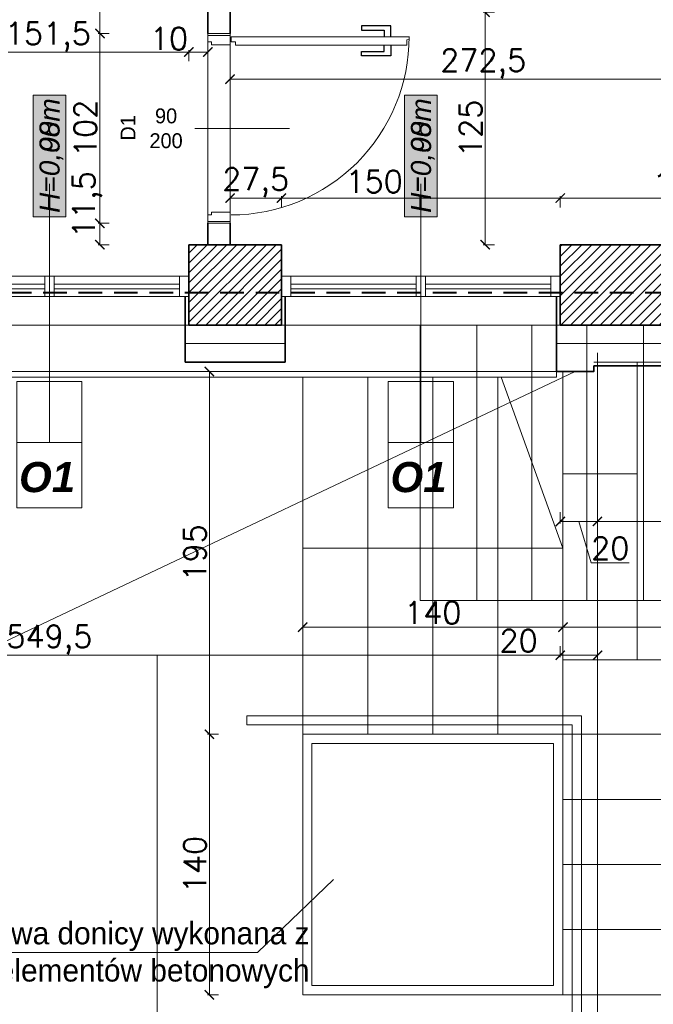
# Model space of a CAD drawing. Header units: millimetres. Extents: x -740 to 33545, y 5178 to 22494.
# Tile 156 of 256: x 9894 to 10235, y 9374 to 9904. Entities that reach past the tile are written whole.
import ezdxf
from ezdxf.lldxf.tags import DXFTag

# ---------------------------------------------------------------- set-up
doc = ezdxf.new("R2010")
doc.units = ezdxf.units.MM
doc.header["$MEASUREMENT"] = 0
doc.linetypes.add('DASHED', pattern=[19.05, 12.7, -6.35])
doc.layers.get('Defpoints').update_dxf_attribs({"color": 252})
for name, color, linetype, lineweight in [('_IS_POZA_ZAKRESEM', 2, 'DASHED', 40), ('A_istniejące ściany', 252, 'Continuous', 35), ('A_izolacja', 252, 'Continuous', 9), ('A_l.przerywana', 252, 'ICAD_ISO03W100', 9), ('A_okna wymieniane', 252, 'Continuous', 15), ('A_opisy', 252, 'Continuous', 15), ('A_projektowane sciany', 252, 'Continuous', 35), ('k_wyburzenia widoczne', 252, 'PNEUMATIC2', 18), ('l.przerywana', 252, 'ICAD_ISO03W100', 5), ('l.widokowa', 252, 'Continuous', 15), ('l.wypełnien', 252, 'Continuous', 5), ('wymiarowanie', 252, 'Continuous', 9)]:
    doc.layers.add(name, color=color, linetype=linetype, lineweight=lineweight)
doc.layers.add('stolarka', color=252, linetype='Continuous')
doc.styles.add('ARIALL', font='GOTHIC.TTF', dxfattribs={"height": 40})
doc.styles.add('ROMANS', font='romans')
doc.styles.add('styl2', font='simplex.shx')
doc.linetypes.add('BATTING', pattern='A,0.00254,-2.54,[134,ltypeshp.shx,S=2.54,R=0,X=-2.54,Y=0],-5.08,[134,ltypeshp.shx,S=2.54,R=180,X=2.54,Y=0],-2.54', length=10.16254)
tags = doc.linetypes.add('ICAD_ISO03W100', pattern=[30, 12, -18]).pattern_tags.tags
tags[6:7] = [DXFTag(74, 4), DXFTag(75, 0), DXFTag(340, '0'), DXFTag(46, 1.0), DXFTag(50, 0.0), DXFTag(44, 0.0), DXFTag(45, 0.0)]
tags[4:5] = [DXFTag(74, 4), DXFTag(75, 0), DXFTag(340, '0'), DXFTag(46, 1.0), DXFTag(50, 0.0), DXFTag(44, 0.0), DXFTag(45, 0.0)]
doc.linetypes.add('PNEUMATIC2', pattern='A,0.5,-0.25,["//",Standard,S=0.2,R=0,X=-0.1,Y=-0.1],-0.25', length=1)
doc.dimstyles.new('Skala 1-50', dxfattribs={"dimtxt": 12, "dimasz": 5, "dimexe": 1, "dimexo": 1, "dimgap": 1.5, "dimtad": 1, "dimdec": 1, "dimrnd": 0.5, "dimtxsty": 'styl2', "dimblk": 'ARCHTICK', "dimcen": 5, "dimadec": 0, "dimazin": 0, "dimtfac": 1, "dimtdec": 1, "dimtmove": 1, "dimatfit": 3, "dimldrblk": 'ARCHTICK', "dimfxl": 0, "dimlwd": -1, "dimlwe": -1, "dimarcsym": 0})

# ---------------------------------------------------------------- blocks, each defined once
blk = doc.blocks.new('_ArchTick')
at = {"color": 0, "linetype": 'ByBlock', "const_width": 0.15}
blk.add_lwpolyline([(-0.5, -0.5), (0.5, 0.5)], dxfattribs=at)
blk = doc.blocks.new('*D1742')
at = {"layer": 'Defpoints', "color": 0}
for p in [(10186.27, 9577.12), (10046.27, 9559.31), (10186.27, 9559.31)]:
    blk.add_point(p, dxfattribs=at)
at = {"layer": 'wymiarowanie', "color": 0}
for p, q in [((10046.27, 9572.12), (10046.27, 9578.12)), ((10046.27, 9577.12), (10186.27, 9577.12)), ((10186.27, 9572.12), (10186.27, 9578.12))]:
    blk.add_line(p, q, dxfattribs=at)
at = {"layer": 'wymiarowanie', "color": 0, "xscale": 5, "yscale": 5, "zscale": 5, "rotation": 180}
blk.add_blockref('_ArchTick', (10046.27, 9577.12), dxfattribs=at)
at = {"layer": 'wymiarowanie', "color": 0, "xscale": 5, "yscale": 5, "zscale": 5}
blk.add_blockref('_ArchTick', (10186.27, 9577.12), dxfattribs=at)
at = {"layer": 'wymiarowanie', "color": 0, "insert": (10116.27, 9584.92), "char_height": 12, "attachment_point": 5, "style": 'styl2'}
blk.add_mtext('140', dxfattribs=at)
blk = doc.blocks.new('*D1743')
at = {"layer": 'Defpoints', "color": 0}
for p in [(10586.27, 9577.12), (10186.27, 9559.31), (10586.27, 9559.31)]:
    blk.add_point(p, dxfattribs=at)
at = {"layer": 'wymiarowanie', "color": 0}
for p, q in [((10186.27, 9572.12), (10186.27, 9578.12)), ((10186.27, 9577.12), (10586.27, 9577.12)), ((10586.27, 9572.12), (10586.27, 9578.12))]:
    blk.add_line(p, q, dxfattribs=at)
at = {"layer": 'wymiarowanie', "color": 0, "xscale": 5, "yscale": 5, "zscale": 5, "rotation": 180}
blk.add_blockref('_ArchTick', (10186.27, 9577.12), dxfattribs=at)
at = {"layer": 'wymiarowanie', "color": 0, "xscale": 5, "yscale": 5, "zscale": 5}
blk.add_blockref('_ArchTick', (10586.27, 9577.12), dxfattribs=at)
at = {"layer": 'wymiarowanie', "color": 0, "insert": (10386.27, 9584.92), "char_height": 12, "attachment_point": 5, "style": 'styl2'}
blk.add_mtext('400', dxfattribs=at)
blk = doc.blocks.new('*D1885')
at = {"layer": 'Defpoints', "color": 0}
for p in [(10184.83, 9668.2), (10204.83, 9668.2), (10204.83, 9633.97)]:
    blk.add_point(p, dxfattribs=at)
at = {"layer": 'wymiarowanie', "color": 0}
for p, q in [((10184.83, 9638.97), (10184.83, 9632.97)), ((10204.83, 9638.97), (10204.83, 9632.97)), ((10184.83, 9633.97), (10204.83, 9633.97)), ((10201.47, 9611.82), (10194.83, 9633.97)), ((10221.95, 9611.82), (10201.47, 9611.82))]:
    blk.add_line(p, q, dxfattribs=at)
at = {"layer": 'wymiarowanie', "color": 0, "xscale": 5, "yscale": 5, "zscale": 5, "rotation": 180}
blk.add_blockref('_ArchTick', (10184.83, 9633.97), dxfattribs=at)
at = {"layer": 'wymiarowanie', "color": 0, "xscale": 5, "yscale": 5, "zscale": 5}
blk.add_blockref('_ArchTick', (10204.83, 9633.97), dxfattribs=at)
at = {"layer": 'wymiarowanie', "color": 0, "insert": (10211.71, 9619.62), "char_height": 12, "attachment_point": 5, "style": 'styl2'}
blk.add_mtext('20', dxfattribs=at)
blk = doc.blocks.new('*D1886')
at = {"layer": 'Defpoints', "color": 0}
for p in [(10328.69, 9728.58), (10204.83, 9668.2), (10328.69, 9633.97)]:
    blk.add_point(p, dxfattribs=at)
at = {"layer": 'wymiarowanie', "color": 0}
for p, q in [((10204.83, 9638.97), (10204.83, 9632.97)), ((10328.69, 9638.97), (10328.69, 9632.97)), ((10204.83, 9633.97), (10328.69, 9633.97))]:
    blk.add_line(p, q, dxfattribs=at)
at = {"layer": 'wymiarowanie', "color": 0, "xscale": 5, "yscale": 5, "zscale": 5, "rotation": 180}
blk.add_blockref('_ArchTick', (10204.83, 9633.97), dxfattribs=at)
at = {"layer": 'wymiarowanie', "color": 0, "xscale": 5, "yscale": 5, "zscale": 5}
blk.add_blockref('_ArchTick', (10328.69, 9633.97), dxfattribs=at)
at = {"layer": 'wymiarowanie', "color": 0, "insert": (10266.76, 9641.62), "char_height": 12, "attachment_point": 5, "style": 'styl2'}
blk.add_mtext('124', dxfattribs=at)
blk = doc.blocks.new('*D1902')
at = {"layer": 'Defpoints', "color": 0}
for p in [(10184.83, 9739.58), (9635.2, 9572.04), (10184.83, 9562.04)]:
    blk.add_point(p, dxfattribs=at)
at = {"layer": 'wymiarowanie', "color": 0}
for p, q in [((9635.2, 9567.04), (9635.2, 9561.04)), ((10184.83, 9567.04), (10184.83, 9561.04)), ((9635.2, 9562.04), (10184.83, 9562.04))]:
    blk.add_line(p, q, dxfattribs=at)
at = {"layer": 'wymiarowanie', "color": 0, "xscale": 5, "yscale": 5, "zscale": 5, "rotation": 180}
blk.add_blockref('_ArchTick', (9635.2, 9562.04), dxfattribs=at)
at = {"layer": 'wymiarowanie', "color": 0, "xscale": 5, "yscale": 5, "zscale": 5}
blk.add_blockref('_ArchTick', (10184.83, 9562.04), dxfattribs=at)
at = {"layer": 'wymiarowanie', "color": 0, "insert": (9910.02, 9570.39), "char_height": 12, "attachment_point": 5, "style": 'styl2'}
blk.add_mtext('549,5', dxfattribs=at)
blk = doc.blocks.new('*D1903')
at = {"layer": 'Defpoints', "color": 0}
for p in [(10184.83, 9716.08), (10204.83, 9577.12), (10204.83, 9562.04)]:
    blk.add_point(p, dxfattribs=at)
at = {"layer": 'wymiarowanie', "color": 0}
for p, q in [((10184.83, 9567.04), (10184.83, 9561.04)), ((10204.83, 9567.04), (10204.83, 9561.04)), ((10184.83, 9562.04), (10152.17, 9562.04)), ((10184.83, 9562.04), (10204.83, 9562.04))]:
    blk.add_line(p, q, dxfattribs=at)
at = {"layer": 'wymiarowanie', "color": 0, "xscale": 5, "yscale": 5, "zscale": 5, "rotation": 180}
blk.add_blockref('_ArchTick', (10184.83, 9562.04), dxfattribs=at)
at = {"layer": 'wymiarowanie', "color": 0, "xscale": 5, "yscale": 5, "zscale": 5}
blk.add_blockref('_ArchTick', (10204.83, 9562.04), dxfattribs=at)
at = {"layer": 'wymiarowanie', "color": 0, "insert": (10162.4, 9569.84), "char_height": 12, "attachment_point": 5, "style": 'styl2'}
blk.add_mtext('20', dxfattribs=at)
blk = doc.blocks.new('*D2147')
at = {"layer": 'Defpoints', "color": 0}
for p in [(9835.02, 9739.58), (9985.02, 9739.58), (9985.02, 9186.8)]:
    blk.add_point(p, dxfattribs=at)
at = {"layer": 'wymiarowanie', "color": 0}
for p, q in [((9835.02, 9191.8), (9835.02, 9185.8)), ((9985.02, 9191.8), (9985.02, 9185.8)), ((9835.02, 9186.8), (9985.02, 9186.8))]:
    blk.add_line(p, q, dxfattribs=at)
at = {"layer": 'wymiarowanie', "color": 0, "xscale": 5, "yscale": 5, "zscale": 5, "rotation": 180}
blk.add_blockref('_ArchTick', (9835.02, 9186.8), dxfattribs=at)
at = {"layer": 'wymiarowanie', "color": 0, "xscale": 5, "yscale": 5, "zscale": 5}
blk.add_blockref('_ArchTick', (9985.02, 9186.8), dxfattribs=at)
at = {"layer": 'wymiarowanie', "color": 0, "insert": (9910.02, 9194.6), "char_height": 12, "attachment_point": 5, "style": 'styl2'}
blk.add_mtext('150', dxfattribs=at)
blk = doc.blocks.new('*D2148')
at = {"layer": 'Defpoints', "color": 0}
for p in [(9985.02, 9739.58), (10034.83, 9739.58), (10034.83, 9186.8)]:
    blk.add_point(p, dxfattribs=at)
at = {"layer": 'wymiarowanie', "color": 0}
for p, q in [((9985.02, 9191.8), (9985.02, 9185.8)), ((10034.83, 9191.8), (10034.83, 9185.8)), ((9985.02, 9186.8), (10034.83, 9186.8))]:
    blk.add_line(p, q, dxfattribs=at)
at = {"layer": 'wymiarowanie', "color": 0, "xscale": 5, "yscale": 5, "zscale": 5, "rotation": 180}
blk.add_blockref('_ArchTick', (9985.02, 9186.8), dxfattribs=at)
at = {"layer": 'wymiarowanie', "color": 0, "xscale": 5, "yscale": 5, "zscale": 5}
blk.add_blockref('_ArchTick', (10034.83, 9186.8), dxfattribs=at)
at = {"layer": 'wymiarowanie', "color": 0, "insert": (10009.92, 9194.6), "char_height": 12, "attachment_point": 5, "style": 'styl2'}
blk.add_mtext('50', dxfattribs=at)
blk = doc.blocks.new('*D2149')
at = {"layer": 'Defpoints', "color": 0}
for p in [(10034.83, 9739.58), (10184.83, 9739.58), (10184.83, 9186.8)]:
    blk.add_point(p, dxfattribs=at)
at = {"layer": 'wymiarowanie', "color": 0}
for p, q in [((10034.83, 9191.8), (10034.83, 9185.8)), ((10184.83, 9191.8), (10184.83, 9185.8)), ((10034.83, 9186.8), (10184.83, 9186.8))]:
    blk.add_line(p, q, dxfattribs=at)
at = {"layer": 'wymiarowanie', "color": 0, "xscale": 5, "yscale": 5, "zscale": 5, "rotation": 180}
blk.add_blockref('_ArchTick', (10034.83, 9186.8), dxfattribs=at)
at = {"layer": 'wymiarowanie', "color": 0, "xscale": 5, "yscale": 5, "zscale": 5}
blk.add_blockref('_ArchTick', (10184.83, 9186.8), dxfattribs=at)
at = {"layer": 'wymiarowanie', "color": 0, "insert": (10109.83, 9194.6), "char_height": 12, "attachment_point": 5, "style": 'styl2'}
blk.add_mtext('150', dxfattribs=at)
blk = doc.blocks.new('*D2150')
at = {"layer": 'Defpoints', "color": 0}
for p in [(10184.83, 9714.58), (10204.83, 9714.58), (10204.83, 9186.8)]:
    blk.add_point(p, dxfattribs=at)
at = {"layer": 'wymiarowanie', "color": 0}
for p, q in [((10184.83, 9191.8), (10184.83, 9185.8)), ((10204.83, 9191.8), (10204.83, 9185.8)), ((10184.83, 9186.8), (10204.83, 9186.8)), ((10204.83, 9186.8), (10233.63, 9186.8))]:
    blk.add_line(p, q, dxfattribs=at)
at = {"layer": 'wymiarowanie', "color": 0, "xscale": 5, "yscale": 5, "zscale": 5, "rotation": 180}
blk.add_blockref('_ArchTick', (10184.83, 9186.8), dxfattribs=at)
at = {"layer": 'wymiarowanie', "color": 0, "xscale": 5, "yscale": 5, "zscale": 5}
blk.add_blockref('_ArchTick', (10204.83, 9186.8), dxfattribs=at)
at = {"layer": 'wymiarowanie', "color": 0, "insert": (10223.39, 9194.6), "char_height": 12, "attachment_point": 5, "style": 'styl2'}
blk.add_mtext('20', dxfattribs=at)
blk = doc.blocks.new('*D2151')
at = {"layer": 'Defpoints', "color": 0}
for p in [(10328.69, 9728.58), (10204.83, 9724.58), (10328.69, 9186.8)]:
    blk.add_point(p, dxfattribs=at)
at = {"layer": 'wymiarowanie', "color": 0}
for p, q in [((10204.83, 9191.8), (10204.83, 9185.8)), ((10328.69, 9191.8), (10328.69, 9185.8)), ((10204.83, 9186.8), (10328.69, 9186.8))]:
    blk.add_line(p, q, dxfattribs=at)
at = {"layer": 'wymiarowanie', "color": 0, "xscale": 5, "yscale": 5, "zscale": 5, "rotation": 180}
blk.add_blockref('_ArchTick', (10204.83, 9186.8), dxfattribs=at)
at = {"layer": 'wymiarowanie', "color": 0, "xscale": 5, "yscale": 5, "zscale": 5}
blk.add_blockref('_ArchTick', (10328.69, 9186.8), dxfattribs=at)
at = {"layer": 'wymiarowanie', "color": 0, "insert": (10266.76, 9194.45), "char_height": 12, "attachment_point": 5, "style": 'styl2'}
blk.add_mtext('124', dxfattribs=at)
blk = doc.blocks.new('*D2221')
at = {"layer": 'Defpoints', "color": 0}
for p in [(10155.37, 9907.76), (10144.39, 9782.76), (10155.37, 9782.76)]:
    blk.add_point(p, dxfattribs=at)
at = {"layer": 'wymiarowanie', "color": 0}
for p, q in [((10149.39, 9907.76), (10143.39, 9907.76)), ((10144.39, 9907.76), (10144.39, 9782.76)), ((10149.39, 9782.76), (10143.39, 9782.76))]:
    blk.add_line(p, q, dxfattribs=at)
at = {"layer": 'wymiarowanie', "color": 0, "xscale": 5, "yscale": 5, "zscale": 5}
for p, rotation in [((10144.39, 9907.76), 90), ((10144.39, 9782.76), 270)]:
    blk.add_blockref('_ArchTick', p, dxfattribs=dict(at, rotation=rotation))
at = {"layer": 'wymiarowanie', "color": 0, "insert": (10136.59, 9845.26), "char_height": 12, "attachment_point": 5, "rotation": 90, "style": 'styl2'}
blk.add_mtext('125', dxfattribs=at)
blk = doc.blocks.new('*D2478')
at = {"layer": 'Defpoints', "color": 0}
for p in [(10007.19, 9907.76), (10279.59, 9907.76), (10279.59, 9871.75)]:
    blk.add_point(p, dxfattribs=at)
at = {"layer": 'wymiarowanie', "color": 0}
for p, q in [((10007.19, 9876.75), (10007.19, 9870.75)), ((10279.59, 9876.75), (10279.59, 9870.75)), ((10007.19, 9871.75), (10279.59, 9871.75))]:
    blk.add_line(p, q, dxfattribs=at)
at = {"layer": 'wymiarowanie', "color": 0, "xscale": 5, "yscale": 5, "zscale": 5, "rotation": 180}
blk.add_blockref('_ArchTick', (10007.19, 9871.75), dxfattribs=at)
at = {"layer": 'wymiarowanie', "color": 0, "xscale": 5, "yscale": 5, "zscale": 5}
blk.add_blockref('_ArchTick', (10279.59, 9871.75), dxfattribs=at)
at = {"layer": 'wymiarowanie', "color": 0, "insert": (10143.39, 9880.09), "char_height": 12, "attachment_point": 5, "style": 'styl2'}
blk.add_mtext('272,5', dxfattribs=at)
blk = doc.blocks.new('*D2652')
at = {"layer": 'Defpoints', "color": 0}
for p in [(9985.02, 9886.31), (9833.39, 9782.76), (9985.02, 9782.76)]:
    blk.add_point(p, dxfattribs=at)
at = {"layer": 'wymiarowanie', "color": 0}
for p, q in [((9833.39, 9881.31), (9833.39, 9887.31)), ((9985.02, 9881.31), (9985.02, 9887.31)), ((9833.39, 9886.31), (9985.02, 9886.31))]:
    blk.add_line(p, q, dxfattribs=at)
at = {"layer": 'wymiarowanie', "color": 0, "xscale": 5, "yscale": 5, "zscale": 5, "rotation": 180}
blk.add_blockref('_ArchTick', (9833.39, 9886.31), dxfattribs=at)
at = {"layer": 'wymiarowanie', "color": 0, "xscale": 5, "yscale": 5, "zscale": 5}
blk.add_blockref('_ArchTick', (9985.02, 9886.31), dxfattribs=at)
at = {"layer": 'wymiarowanie', "color": 0, "insert": (9909.2, 9894.51), "char_height": 12, "attachment_point": 5, "style": 'styl2'}
blk.add_mtext('151,5', dxfattribs=at)
blk = doc.blocks.new('*D2653')
at = {"layer": 'Defpoints', "color": 0}
for p in [(9995.19, 9906.05), (9995.19, 9886.31), (9985.02, 9782.76)]:
    blk.add_point(p, dxfattribs=at)
at = {"layer": 'wymiarowanie', "color": 0}
for p, q in [((9985.02, 9881.31), (9985.02, 9887.31)), ((9995.19, 9891.31), (9995.19, 9885.31)), ((9985.02, 9886.31), (9995.19, 9886.31))]:
    blk.add_line(p, q, dxfattribs=at)
at = {"layer": 'wymiarowanie', "color": 0, "xscale": 5, "yscale": 5, "zscale": 5, "rotation": 180}
blk.add_blockref('_ArchTick', (9985.02, 9886.31), dxfattribs=at)
at = {"layer": 'wymiarowanie', "color": 0, "xscale": 5, "yscale": 5, "zscale": 5}
blk.add_blockref('_ArchTick', (9995.19, 9886.31), dxfattribs=at)
at = {"layer": 'wymiarowanie', "color": 0, "insert": (9974.39, 9893.53), "char_height": 12, "attachment_point": 5, "style": 'styl2'}
blk.add_mtext('10', dxfattribs=at)
blk = doc.blocks.new('*D2654')
at = {"layer": 'Defpoints', "color": 0}
for p in [(10034.83, 9807.81), (10007.19, 9782.76), (10034.83, 9782.76)]:
    blk.add_point(p, dxfattribs=at)
at = {"layer": 'wymiarowanie', "color": 0}
for p, q in [((10007.19, 9802.81), (10007.19, 9808.81)), ((10007.19, 9807.81), (10034.83, 9807.81)), ((10034.83, 9802.81), (10034.83, 9808.81))]:
    blk.add_line(p, q, dxfattribs=at)
at = {"layer": 'wymiarowanie', "color": 0, "xscale": 5, "yscale": 5, "zscale": 5, "rotation": 180}
blk.add_blockref('_ArchTick', (10007.19, 9807.81), dxfattribs=at)
at = {"layer": 'wymiarowanie', "color": 0, "xscale": 5, "yscale": 5, "zscale": 5}
blk.add_blockref('_ArchTick', (10034.83, 9807.81), dxfattribs=at)
at = {"layer": 'wymiarowanie', "color": 0, "insert": (10021.01, 9816.16), "char_height": 12, "attachment_point": 5, "style": 'styl2'}
blk.add_mtext('27,5', dxfattribs=at)
blk = doc.blocks.new('*D2655')
at = {"layer": 'Defpoints', "color": 0}
for p in [(10184.83, 9807.81), (10034.83, 9782.76), (10184.83, 9782.76)]:
    blk.add_point(p, dxfattribs=at)
at = {"layer": 'wymiarowanie', "color": 0}
for p, q in [((10034.83, 9802.81), (10034.83, 9808.81)), ((10034.83, 9807.81), (10184.83, 9807.81)), ((10184.83, 9802.81), (10184.83, 9808.81))]:
    blk.add_line(p, q, dxfattribs=at)
at = {"layer": 'wymiarowanie', "color": 0, "xscale": 5, "yscale": 5, "zscale": 5, "rotation": 180}
blk.add_blockref('_ArchTick', (10034.83, 9807.81), dxfattribs=at)
at = {"layer": 'wymiarowanie', "color": 0, "xscale": 5, "yscale": 5, "zscale": 5}
blk.add_blockref('_ArchTick', (10184.83, 9807.81), dxfattribs=at)
at = {"layer": 'wymiarowanie', "color": 0, "insert": (10084.72, 9816.69), "char_height": 12, "attachment_point": 5, "style": 'styl2'}
blk.add_mtext('150', dxfattribs=at)
blk = doc.blocks.new('*D2656')
at = {"layer": 'Defpoints', "color": 0}
for p in [(10314.77, 9807.81), (10184.83, 9782.76), (10314.77, 9782.76)]:
    blk.add_point(p, dxfattribs=at)
at = {"layer": 'wymiarowanie', "color": 0}
for p, q in [((10184.83, 9802.81), (10184.83, 9808.81)), ((10184.83, 9807.81), (10314.77, 9807.81)), ((10314.77, 9802.81), (10314.77, 9808.81))]:
    blk.add_line(p, q, dxfattribs=at)
at = {"layer": 'wymiarowanie', "color": 0, "xscale": 5, "yscale": 5, "zscale": 5, "rotation": 180}
blk.add_blockref('_ArchTick', (10184.83, 9807.81), dxfattribs=at)
at = {"layer": 'wymiarowanie', "color": 0, "xscale": 5, "yscale": 5, "zscale": 5}
blk.add_blockref('_ArchTick', (10314.77, 9807.81), dxfattribs=at)
at = {"layer": 'wymiarowanie', "color": 0, "insert": (10249.8, 9815.61), "char_height": 12, "attachment_point": 5, "style": 'styl2'}
blk.add_mtext('130', dxfattribs=at)
blk = doc.blocks.new('*D2753')
at = {"layer": 'Defpoints', "color": 0}
for p in [(9937.17, 9794.26), (9995.19, 9794.26), (9995.19, 9782.76)]:
    blk.add_point(p, dxfattribs=at)
at = {"layer": 'wymiarowanie', "color": 0}
for p, q in [((9942.17, 9794.26), (9936.17, 9794.26)), ((9937.17, 9782.76), (9937.17, 9794.26)), ((9942.17, 9782.76), (9936.17, 9782.76))]:
    blk.add_line(p, q, dxfattribs=at)
at = {"layer": 'wymiarowanie', "color": 0, "xscale": 5, "yscale": 5, "zscale": 5}
for p, rotation in [((9937.17, 9794.26), 90), ((9937.17, 9782.76), 270)]:
    blk.add_blockref('_ArchTick', p, dxfattribs=dict(at, rotation=rotation))
at = {"layer": 'wymiarowanie', "color": 0, "insert": (9930.36, 9804.28), "char_height": 12, "attachment_point": 5, "rotation": 90, "style": 'styl2'}
blk.add_mtext('11,5', dxfattribs=at)
blk = doc.blocks.new('*D2754')
at = {"layer": 'Defpoints', "color": 0}
for p in [(9937.17, 9896.26), (9995.19, 9896.26), (9995.19, 9794.26)]:
    blk.add_point(p, dxfattribs=at)
at = {"layer": 'wymiarowanie', "color": 0}
for p, q in [((9942.17, 9896.26), (9936.17, 9896.26)), ((9937.17, 9794.26), (9937.17, 9896.26)), ((9942.17, 9794.26), (9936.17, 9794.26))]:
    blk.add_line(p, q, dxfattribs=at)
at = {"layer": 'wymiarowanie', "color": 0, "xscale": 5, "yscale": 5, "zscale": 5}
for p, rotation in [((9937.17, 9896.26), 90), ((9937.17, 9794.26), 270)]:
    blk.add_blockref('_ArchTick', p, dxfattribs=dict(at, rotation=rotation))
at = {"layer": 'wymiarowanie', "color": 0, "insert": (9929.37, 9845.26), "char_height": 12, "attachment_point": 5, "rotation": 90, "style": 'styl2'}
blk.add_mtext('102', dxfattribs=at)
blk = doc.blocks.new('*D2755')
at = {"layer": 'Defpoints', "color": 0}
for p in [(9937.17, 10140.34), (9995.19, 10140.34), (9995.19, 9896.26)]:
    blk.add_point(p, dxfattribs=at)
at = {"layer": 'wymiarowanie', "color": 0}
for p, q in [((9942.17, 10140.34), (9936.17, 10140.34)), ((9937.17, 9896.26), (9937.17, 10140.34)), ((9942.17, 9896.26), (9936.17, 9896.26))]:
    blk.add_line(p, q, dxfattribs=at)
at = {"layer": 'wymiarowanie', "color": 0, "xscale": 5, "yscale": 5, "zscale": 5}
for p, rotation in [((9937.17, 10140.34), 90), ((9937.17, 9896.26), 270)]:
    blk.add_blockref('_ArchTick', p, dxfattribs=dict(at, rotation=rotation))
at = {"layer": 'wymiarowanie', "color": 0, "insert": (9929.52, 10018.3), "char_height": 12, "attachment_point": 5, "rotation": 90, "style": 'styl2'}
blk.add_mtext('244', dxfattribs=at)
blk = doc.blocks.new('*D2806')
at = {"layer": 'Defpoints', "color": 0}
for p in [(10046.78, 9714.58), (9996.06, 9519.58), (10046.78, 9519.58)]:
    blk.add_point(p, dxfattribs=at)
at = {"layer": 'wymiarowanie', "color": 0}
for p, q in [((10001.06, 9714.58), (9995.06, 9714.58)), ((9996.06, 9714.58), (9996.06, 9519.58)), ((10001.06, 9519.58), (9995.06, 9519.58))]:
    blk.add_line(p, q, dxfattribs=at)
at = {"layer": 'wymiarowanie', "color": 0, "xscale": 5, "yscale": 5, "zscale": 5}
for p, rotation in [((9996.06, 9714.58), 90), ((9996.06, 9519.58), 270)]:
    blk.add_blockref('_ArchTick', p, dxfattribs=dict(at, rotation=rotation))
at = {"layer": 'wymiarowanie', "color": 0, "insert": (9988.26, 9617.08), "char_height": 12, "attachment_point": 5, "rotation": 90, "style": 'styl2'}
blk.add_mtext('195', dxfattribs=at)
blk = doc.blocks.new('*D2807')
at = {"layer": 'Defpoints', "color": 0}
for p in [(10046.78, 9519.58), (9996.06, 9379.58), (10046.27, 9379.58)]:
    blk.add_point(p, dxfattribs=at)
at = {"layer": 'wymiarowanie', "color": 0}
for p, q in [((10001.06, 9519.58), (9995.06, 9519.58)), ((9996.06, 9519.58), (9996.06, 9379.58)), ((10001.06, 9379.58), (9995.06, 9379.58))]:
    blk.add_line(p, q, dxfattribs=at)
at = {"layer": 'wymiarowanie', "color": 0, "xscale": 5, "yscale": 5, "zscale": 5}
for p, rotation in [((9996.06, 9519.58), 90), ((9996.06, 9379.58), 270)]:
    blk.add_blockref('_ArchTick', p, dxfattribs=dict(at, rotation=rotation))
at = {"layer": 'wymiarowanie', "color": 0, "insert": (9988.26, 9449.58), "char_height": 12, "attachment_point": 5, "rotation": 90, "style": 'styl2'}
blk.add_mtext('140', dxfattribs=at)

msp = doc.modelspace()

# ---------------------------------------------------------------- hatches: boundary and pattern name
at = {"layer": 'A_opisy', "ltscale": 0.3}
for points in [[(9901.25, 9797.7), (9901.25, 9863.16), (9918.78, 9863.16), (9918.78, 9797.7)], [(9901.25, 9797.7), (9901.25, 9863.16), (9918.78, 9863.16), (9918.78, 9797.7)], [(9901.25, 9797.7), (9901.25, 9863.16), (9918.78, 9863.16), (9918.78, 9797.7)], [(9901.25, 9797.7), (9901.25, 9863.16), (9918.78, 9863.16), (9918.78, 9797.7)], [(10101.06, 9797.7), (10101.06, 9863.16), (10118.59, 9863.16), (10118.59, 9797.7)], [(10101.06, 9797.7), (10101.06, 9863.16), (10118.59, 9863.16), (10118.59, 9797.7)], [(10101.06, 9797.7), (10101.06, 9863.16), (10118.59, 9863.16), (10118.59, 9797.7)], [(10101.06, 9797.7), (10101.06, 9863.16), (10118.59, 9863.16), (10118.59, 9797.7)]]:
    msp.add_hatch(color=256, dxfattribs=at).paths.add_polyline_path(points)
at = {"layer": 'l.wypełnien'}
h = msp.add_hatch(dxfattribs=at)
h.set_pattern_fill('ANSI31', color=256, scale=30, style=0)
h.paths.add_polyline_path([(8887.19, 10131.59), (8887.19, 9739.58), (8988.77, 9739.58), (8988.77, 9782.76), (8932.19, 9782.76), (8932.19, 10131.59), (8913.43, 10131.59), (8902.43, 10131.59)])
h.paths.add_polyline_path([(10184.83, 9782.76), (10254.19, 9782.76), (10254.19, 9762.76), (10279.59, 9762.76), (10279.59, 9782.76), (10294.77, 9782.76), (10294.77, 9739.58), (10184.83, 9739.58)])
h.paths.add_polyline_path([(9635.2, 9739.58), (9635.2, 9782.76), (9538.82, 9782.76), (9538.82, 9739.58)])
h.paths.add_polyline_path([(9189.01, 9739.58), (9189.01, 9782.76), (9138.77, 9782.76), (9138.77, 9739.58)])
h.paths.add_polyline_path([(9835.02, 9739.58), (9835.02, 9782.76), (9785.2, 9782.76), (9785.2, 9739.58)])
h.paths.add_polyline_path([(10034.83, 9739.58), (10034.83, 9782.76), (9985.02, 9782.76), (9985.02, 9739.58)])
h.paths.add_polyline_path([(9388.82, 9739.58), (9388.82, 9782.76), (9339.01, 9782.76), (9339.01, 9739.58)])
h.paths.add_polyline_path([(10301.6, 9739.58), (10314.77, 9739.58), (10314.77, 9782.76), (10294.77, 9782.76), (10294.77, 9739.58)])
h.paths.add_polyline_path([(10254.19, 9762.76), (10279.59, 9762.76), (10279.59, 9782.76), (10254.19, 9782.76)])

# ---------------------------------------------------------------- linework, layer by layer
at = {"layer": '_IS_POZA_ZAKRESEM'}
msp.add_line((11862.48, 9756.84), (8904.92, 9756.84), dxfattribs=at)
at = {"layer": 'A_istniejące ściany'}
for points in [[(10034.83, 9782.76), (9985.02, 9782.76)], [(9985.02, 9782.76), (9985.02, 9739.58)], [(10034.83, 9739.58), (10034.83, 9782.76)], [(10279.59, 9782.76), (10184.83, 9782.76)], [(10184.83, 9782.76), (10184.83, 9739.58)], [(9985.02, 9739.58), (10034.83, 9739.58)], [(10184.83, 9739.58), (10302.45, 9739.58)]]:
    msp.add_lwpolyline(points, dxfattribs=at)
at = {"layer": 'A_izolacja', "lineweight": 35}
for p, q in [((9983.02, 9754.82), (9983.02, 9719.58)), ((10036.83, 9754.82), (10036.83, 9719.58)), ((10182.83, 9754.82), (10182.83, 9719.58))]:
    msp.add_line(p, q, dxfattribs=at)
at = {"layer": 'A_izolacja', "linetype": 'BATTING', "ltscale": 0.1}
for points in [[(9983.02, 9729.58), (10036.83, 9729.58)], [(10182.83, 9729.58), (10302.45, 9729.58)]]:
    msp.add_lwpolyline(points, dxfattribs=at)
at = {"layer": 'A_izolacja', "lineweight": 35}
for points in [[(9983.02, 9719.58), (10036.83, 9719.58)], [(10182.83, 9719.58), (10182.83, 9717.58), (10182.83, 9714.58), (10202.83, 9714.58), (10202.83, 9717.58)], [(10202.83, 9717.58), (10316.77, 9717.58)]]:
    msp.add_lwpolyline(points, dxfattribs=at)
at = {"layer": 'A_izolacja'}
msp.add_lwpolyline([(10202.83, 9719.58), (10316.77, 9719.58)], dxfattribs=at)
at = {"layer": 'A_l.przerywana', "ltscale": 0.3}
msp.add_lwpolyline([(10007.19, 9794.26), (9995.19, 9794.26), (9995.19, 9896.26), (10007.19, 9896.26)], close=True, dxfattribs=at)
msp.add_lwpolyline([(10185.29, 9739.58), (9187.39, 9739.58)], dxfattribs=at)
at = {"layer": 'A_okna wymieniane'}
for points in [[(9838.9, 9765.83), (9907.48, 9765.83)], [(9912.56, 9765.83), (9907.48, 9765.83)], [(9907.48, 9765.83), (9907.48, 9754.82)], [(9912.56, 9754.82), (9912.56, 9765.83)], [(9912.56, 9765.83), (9981.98, 9765.83)], [(9985.02, 9765.83), (9979.94, 9765.83)], [(9979.94, 9765.83), (9979.94, 9754.82)], [(9985.02, 9754.82), (9985.02, 9765.83)], [(10039.91, 9765.83), (10034.83, 9765.83)], [(10034.83, 9765.83), (10034.83, 9754.82)], [(10038.71, 9765.83), (10107.29, 9765.83)], [(10039.91, 9754.82), (10039.91, 9765.83)], [(10112.37, 9765.83), (10107.29, 9765.83)], [(10107.29, 9765.83), (10107.29, 9754.82)], [(10112.37, 9754.82), (10112.37, 9765.83)], [(10112.37, 9765.83), (10181.8, 9765.83)], [(10184.83, 9765.83), (10179.75, 9765.83)], [(10179.75, 9765.83), (10179.75, 9754.82)], [(10184.83, 9754.82), (10184.83, 9765.83)], [(9907.48, 9761.6), (9840.1, 9761.6)], [(9907.48, 9759.06), (9907.48, 9761.6)], [(9979.94, 9761.6), (9912.56, 9761.6)], [(9912.56, 9761.6), (9912.56, 9759.06)], [(9979.94, 9759.06), (9979.94, 9761.6)], [(10107.29, 9761.6), (10039.91, 9761.6)], [(10039.91, 9761.6), (10039.91, 9759.06)], [(10107.29, 9759.06), (10107.29, 9761.6)], [(10179.75, 9761.6), (10112.37, 9761.6)], [(10112.37, 9761.6), (10112.37, 9759.06)], [(10179.75, 9759.06), (10179.75, 9761.6)], [(9907.48, 9754.82), (9838.9, 9754.82)], [(9840.1, 9759.06), (9907.48, 9759.06)], [(9907.48, 9754.82), (9912.56, 9754.82)], [(9912.56, 9759.06), (9979.94, 9759.06)], [(9981.98, 9754.82), (9912.56, 9754.82)], [(9979.94, 9754.82), (9985.02, 9754.82)], [(10034.83, 9754.82), (10039.91, 9754.82)], [(10107.29, 9754.82), (10038.71, 9754.82)], [(10039.91, 9759.06), (10107.29, 9759.06)], [(10107.29, 9754.82), (10112.37, 9754.82)], [(10112.37, 9759.06), (10179.75, 9759.06)], [(10181.8, 9754.82), (10112.37, 9754.82)], [(10179.75, 9754.82), (10184.83, 9754.82)]]:
    msp.add_lwpolyline(points, dxfattribs=at)
at = {"layer": 'A_opisy'}
for p, q in [((10039.19, 9845.26), (9984.19, 9845.26)), ((9910.02, 9681.91), (9910.02, 9815.38)), ((10109.83, 9681.91), (10109.83, 9815.38))]:
    msp.add_line(p, q, dxfattribs=at)
at = {"layer": 'A_opisy', "ltscale": 0.3}
for points in [[(9901.25, 9797.7), (9901.25, 9863.16), (9918.78, 9863.16), (9918.78, 9797.7)], [(9901.25, 9797.7), (9901.25, 9863.16), (9918.78, 9863.16), (9918.78, 9797.7)], [(9901.25, 9797.7), (9901.25, 9863.16), (9918.78, 9863.16), (9918.78, 9797.7)], [(9901.25, 9797.7), (9901.25, 9863.16), (9918.78, 9863.16), (9918.78, 9797.7)], [(10101.06, 9797.7), (10101.06, 9863.16), (10118.59, 9863.16), (10118.59, 9797.7)], [(10101.06, 9797.7), (10101.06, 9863.16), (10118.59, 9863.16), (10118.59, 9797.7)], [(10101.06, 9797.7), (10101.06, 9863.16), (10118.59, 9863.16), (10118.59, 9797.7)], [(10101.06, 9797.7), (10101.06, 9863.16), (10118.59, 9863.16), (10118.59, 9797.7)], [(9958.19, 9858.26), (9984.19, 9858.26), (9984.19, 9845.26), (9958.19, 9845.26)], [(9958.19, 9845.26), (9984.19, 9845.26), (9984.19, 9832.26), (9958.19, 9832.26)], [(9892.49, 9676.43), (9892.49, 9709.3), (9910.02, 9709.3), (9910.02, 9676.43)], [(9910.02, 9676.43), (9910.02, 9709.3), (9927.54, 9709.3), (9927.54, 9676.43)], [(10092.3, 9676.43), (10092.3, 9709.3), (10109.83, 9709.3), (10109.83, 9676.43)], [(10109.83, 9676.43), (10109.83, 9709.3), (10127.36, 9709.3), (10127.36, 9676.43)], [(9927.54, 9641.37), (9927.54, 9676.43), (9892.49, 9676.43), (9892.49, 9641.37)], [(10127.36, 9641.37), (10127.36, 9676.43), (10092.3, 9676.43), (10092.3, 9641.37)]]:
    msp.add_lwpolyline(points, close=True, dxfattribs=at)
at = {"layer": 'A_projektowane sciany'}
for p, q in [((9995.19, 9896.26), (9995.19, 10074.34)), ((10007.19, 9896.26), (10007.19, 9907.76)), ((9995.19, 9782.76), (9995.19, 9794.26)), ((10007.19, 9782.76), (10007.19, 9794.26))]:
    msp.add_line(p, q, dxfattribs=at)
at = {"layer": 'k_wyburzenia widoczne', "ltscale": 20}
for points in [[(10109.41, 9739.58), (10109.41, 9591.42)], [(10139.89, 9739.58), (10139.89, 9591.42)], [(10169.52, 9739.58), (10169.52, 9591.42)], [(10199.15, 9739.58), (10199.15, 9591.42)], [(10229.63, 9739.58), (10229.63, 9591.42)], [(10109.41, 9591.42), (10714.77, 9591.42)]]:
    msp.add_lwpolyline(points, dxfattribs=at)
at = {"layer": 'l.przerywana', "ltscale": 0.3}
msp.add_line((9637.2, 9714.58), (10182.83, 9714.58), dxfattribs=at)
at = {"layer": 'l.widokowa'}
for points in [[(9637.2, 9714.58), (9637.2, 9711.58), (10182.83, 9711.58), (10182.83, 9714.58)], [(10186.27, 9714.58), (10186.27, 9519.58), (10586.27, 9519.58), (10586.27, 9711.58)], [(10046.27, 9711.58), (10046.27, 9379.58), (10726.27, 9379.58), (10726.27, 9711.58)], [(10081.27, 9711.58), (10081.27, 9519.58)], [(10116.27, 9711.58), (10116.27, 9519.58)], [(10151.27, 9711.58), (10151.27, 9519.58)], [(10196.27, 9349.58), (10196.27, 9529.58), (10016.27, 9529.58)], [(10016.27, 9529.58), (10016.27, 9524.58)], [(10191.27, 9349.58), (10191.27, 9524.58), (10016.27, 9524.58)], [(10186.27, 9484.58), (10586.27, 9484.58)], [(10186.27, 9449.58), (10586.27, 9449.58)], [(10186.27, 9414.58), (10586.27, 9414.58)]]:
    msp.add_lwpolyline(points, dxfattribs=at)
for points in [[(10186.27, 9519.58), (10046.27, 9519.58), (10046.27, 9379.58), (10186.27, 9379.58)], [(10181.27, 9514.58), (10051.27, 9514.58), (10051.27, 9384.58), (10181.27, 9384.58)]]:
    msp.add_lwpolyline(points, close=True, dxfattribs=at)
at = {"layer": 'l.wypełnien'}
for points in [[(10226.27, 9659.58), (10226.27, 9719.58)], [(10186.27, 9714.58), (10186.27, 9659.58), (10226.27, 9659.58)], [(10226.27, 9559.58), (10226.27, 9659.58), (10186.27, 9659.58), (10186.27, 9559.58), (10226.27, 9559.58)], [(10186.27, 9559.58), (10286.27, 9559.58), (10286.27, 9519.58), (10186.27, 9519.58), (10186.27, 9559.58)]]:
    msp.add_lwpolyline(points, dxfattribs=at)
at = {"layer": 'stolarka'}
for points in [[(10093.61, 9894.51), (10093.61, 9900.31), (10077.95, 9900.31), (10077.95, 9897.99), (10090.13, 9897.99), (10090.13, 9894.51)], [(10093.61, 9889.99), (10093.61, 9884.19), (10077.95, 9884.19), (10077.95, 9886.51), (10090.13, 9886.51), (10090.13, 9889.99)]]:
    msp.add_lwpolyline(points, dxfattribs=at)
at = {"layer": 'stolarka', "lineweight": 9}
for points in [[(9997.16, 9890.21), (9997.16, 9891.73), (9995.19, 9891.73), (9995.19, 9895.26), (10007.19, 9895.26), (10007.19, 9890.21), (9997.16, 9890.21)], [(10007.76, 9891.73), (10007.76, 9894.51), (10103.53, 9894.51), (10103.52, 9893.01), (10102.37, 9892.83), (10102.37, 9889.99), (10010.06, 9889.99), (10010.06, 9891.73), (10007.76, 9891.73)], [(9997.16, 9800.26), (9997.16, 9798.75), (9995.19, 9798.75), (9995.19, 9795.21), (10007.19, 9795.21), (10007.19, 9800.26), (9997.16, 9800.26)]]:
    msp.add_lwpolyline(points, dxfattribs=at)
at = {"layer": 'stolarka', "linetype": 'ICAD_ISO03W100', "lineweight": 13, "ltscale": 0.3}
msp.add_arc((10007.76, 9894.51), 95.77, 270.0003, 0.0531, dxfattribs=at)
at = {"layer": 'wymiarowanie', "linetype": 'ICAD_ISO03W100', "ltscale": 0.2}
msp.add_line((10204.83, 9724.58), (10204.83, 9188.39), dxfattribs=at)
at = {"layer": 'wymiarowanie'}
for p, q in [((9627.2, 9446.91), (10192.83, 9714.58)), ((10186.27, 9619.58), (10153.07, 9711.58)), ((10186.27, 9619.58), (10046.27, 9619.58)), ((9968.02, 9353.31), (9968.02, 9562.04)), ((10062.88, 9441.6), (10021.96, 9402.33)), ((10021.96, 9402.33), (9717.37, 9402.33))]:
    msp.add_line(p, q, dxfattribs=at)

# ---------------------------------------------------------------- texts
at = {"layer": 'A_opisy', "ltscale": 0.3, "char_height": 10.8, "width": 109.7533, "attachment_point": 1, "rotation": 90, "style": 'ARIALL'}
for s, insert in [('{\\fArial|b0|i1|c238|p34;H=0,00m}', (9904.7, 9799.82)), ('{\\fArial|b0|i1|c238|p34;H=0,98m}', (9904.7, 9799.82)), ('{\\fArial|b0|i1|c238|p34;H=0,00m}', (10104.52, 9799.82)), ('{\\fArial|b0|i1|c238|p34;H=0,98m}', (10104.52, 9799.82))]:
    msp.add_mtext(s, dxfattribs=dict(at, insert=insert))
at = {"layer": 'A_opisy', "ltscale": 0.3, "char_height": 16.2, "width": 109.7533, "attachment_point": 9, "style": 'ARIALL'}
for insert in [(9923.88, 9649.51), (10123.69, 9649.51)]:
    msp.add_mtext('{\\fArial|b1|i1|c238|p34;O1}', dxfattribs=dict(at, insert=insert))
at = {"layer": 'wymiarowanie', "linetype": 'Continuous', "insert": (10049.95, 9418.68), "char_height": 12, "width": 327.6277, "attachment_point": 3, "style": 'ROMANS'}
msp.add_mtext('{\\fCentury Gothic|b0|i0|c238|p0;Obudowa donicy wykonana z }\\P{\\fCentury Gothic|b0|i0|c238|p0;systemowych elementów betonowych}', dxfattribs=at)

# ---------------------------------------------------------------- dimensions: what is measured, and where the dimension line sits
at = {"layer": 'wymiarowanie'}
for base, p1, p2, picture, middle in [((9937.17, 10140.34), (9995.19, 9896.26), (9995.19, 10140.34), '*D2755', (9929.52, 10018.3)), ((10144.39, 9782.76), (10155.37, 9907.76), (10155.37, 9782.76), '*D2221', (10136.59, 9845.26)), ((9996.06, 9519.58), (10046.78, 9714.58), (10046.78, 9519.58), '*D2806', (9988.26, 9617.08)), ((9996.06, 9379.58), (10046.78, 9519.58), (10046.27, 9379.58), '*D2807', (9988.26, 9449.58))]:
    dim = msp.add_linear_dim(base=base, p1=p1, p2=p2, angle=90, dimstyle='Skala 1-50', dxfattribs=at)
    dim.commit()
    dim.dimension.update_dxf_attribs({"geometry": picture, "text_midpoint": middle})
for base, p1, p2, picture, middle in [((10279.59, 9871.75), (10007.19, 9907.76), (10279.59, 9907.76), '*D2478', (10143.39, 9880.09)), ((10314.77, 9807.81), (10184.83, 9782.76), (10314.77, 9782.76), '*D2656', (10249.8, 9815.61)), ((10184.83, 9562.04), (9635.2, 9572.04), (10184.83, 9739.58), '*D1902', (9910.02, 9570.39)), ((9985.02, 9186.8), (9835.02, 9739.58), (9985.02, 9739.58), '*D2147', (9910.02, 9194.6)), ((10034.83, 9186.8), (9985.02, 9739.58), (10034.83, 9739.58), '*D2148', (10009.92, 9194.6)), ((10184.83, 9186.8), (10034.83, 9739.58), (10184.83, 9739.58), '*D2149', (10109.83, 9194.6)), ((10328.69, 9633.97), (10204.83, 9668.2), (10328.69, 9728.58), '*D1886', (10266.76, 9641.62)), ((10328.69, 9186.8), (10204.83, 9724.58), (10328.69, 9728.58), '*D2151', (10266.76, 9194.45)), ((10204.83, 9633.97), (10184.83, 9668.2), (10204.83, 9668.2), '*D1885', (10202.97, 9619.62)), ((10186.27, 9577.12), (10046.27, 9559.31), (10186.27, 9559.31), '*D1742', (10116.27, 9584.92)), ((10586.27, 9577.12), (10186.27, 9559.31), (10586.27, 9559.31), '*D1743', (10386.27, 9584.92))]:
    dim = msp.add_linear_dim(base=base, p1=p1, p2=p2, dimstyle='Skala 1-50', dxfattribs=at)
    dim.commit()
    dim.dimension.update_dxf_attribs({"geometry": picture, "text_midpoint": middle})
for base, p1, p2, picture, middle in [((10034.83, 9807.81), (10007.19, 9782.76), (10034.83, 9782.76), '*D2654', (10021.01, 9807.81)), ((10184.83, 9807.81), (10034.83, 9782.76), (10184.83, 9782.76), '*D2655', (10084.72, 9808.89)), ((10204.83, 9562.04), (10184.83, 9716.08), (10204.83, 9577.12), '*D1903', (10162.4, 9562.04)), ((10204.83, 9186.8), (10184.83, 9714.58), (10204.83, 9714.58), '*D2150', (10223.39, 9186.8))]:
    dim = msp.add_linear_dim(base=base, p1=p1, p2=p2, dimstyle='Skala 1-50', dxfattribs=at)
    dim.commit()
    dim.dimension.update_dxf_attribs({"geometry": picture, "text_midpoint": middle, "dimtype": 160})
dim = msp.add_linear_dim(base=(9937.17, 9794.26), p1=(9995.19, 9782.76), p2=(9995.19, 9794.26), angle=90, dimstyle='Skala 1-50', dxfattribs=at)
dim.commit()
dim.dimension.update_dxf_attribs({"geometry": '*D2753', "text_midpoint": (9938.56, 9804.28), "dimtype": 160})

# ---------------------------------------------------------------- next in the draw order: texts
at = {"layer": 'A_opisy', "ltscale": 0.3, "insert": (9971.19, 9845.26), "char_height": 8, "width": 26, "attachment_point": 5, "bg_fill": 2}
msp.add_mtext('\\pi3.19200;{\\fCentury Gothic|b0|i0|c238|p0;90}\\P{\\fCentury Gothic|b0|i0|c238|p0;200}', dxfattribs=at)

# ---------------------------------------------------------------- next in the draw order: linework, layer by layer
at = {"layer": 'A_opisy', "lineweight": 30, "ltscale": 0.3}
msp.add_lwpolyline([(9945.19, 9832.26), (9945.19, 9858.26), (9958.19, 9858.26), (9958.19, 9832.26)], close=True, dxfattribs=at)

# ---------------------------------------------------------------- next in the draw order: dimensions: what is measured, and where the dimension line sits
at = {"layer": 'wymiarowanie'}
dim = msp.add_linear_dim(base=(9995.19, 9886.31), p1=(9985.02, 9782.76), p2=(9995.19, 9906.05), dimstyle='Skala 1-50', dxfattribs=at)
dim.commit()
dim.dimension.update_dxf_attribs({"geometry": '*D2653', "text_midpoint": (9974.39, 9885.73), "dimtype": 160})

# ---------------------------------------------------------------- next in the draw order: texts
at = {"layer": 'A_opisy', "ltscale": 0.3, "insert": (9952.3, 9845.52), "char_height": 8, "width": 26, "attachment_point": 5, "rotation": 90, "bg_fill": 2}
msp.add_mtext('{\\fCentury Gothic|b0|i0|c238|p0;D1}', dxfattribs=at)

# ---------------------------------------------------------------- next in the draw order: dimensions: what is measured, and where the dimension line sits
at = {"layer": 'wymiarowanie'}
dim = msp.add_linear_dim(base=(9985.02, 9886.31), p1=(9833.39, 9782.76), p2=(9985.02, 9782.76), dimstyle='Skala 1-50', dxfattribs=at)
dim.commit()
dim.dimension.update_dxf_attribs({"geometry": '*D2652', "text_midpoint": (9909.2, 9894.51)})
dim = msp.add_linear_dim(base=(9937.17, 9896.26), p1=(9995.19, 9794.26), p2=(9995.19, 9896.26), angle=90, dimstyle='Skala 1-50', dxfattribs=at)
dim.commit()
dim.dimension.update_dxf_attribs({"geometry": '*D2754', "text_midpoint": (9929.37, 9845.26)})

doc.saveas('drawing.dxf')
